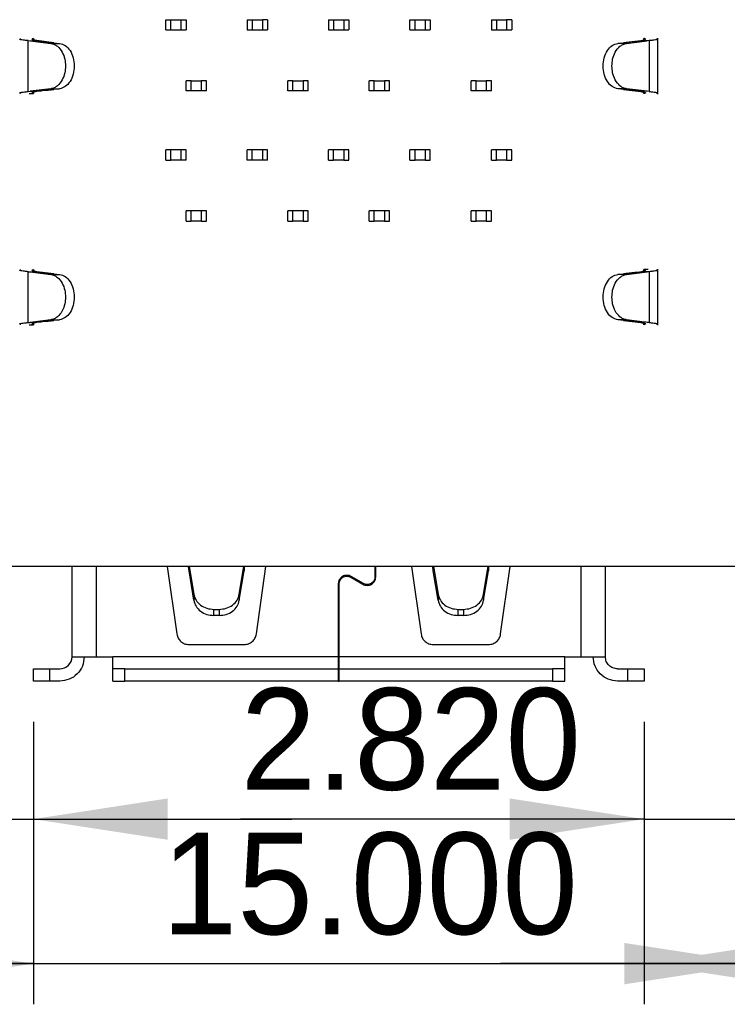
# Model space of a CAD drawing. Header units: millimetres. Extents: x 15 to 205, y 5 to 292.
# Tile 43 of 56: x 138 to 155, y 177 to 202. Entities that reach past the tile are written whole.
import ezdxf

# ---------------------------------------------------------------- set-up
doc = ezdxf.new("R2010")
doc.units = ezdxf.units.MM
doc.layers.add('几何体', color=7, linetype='Continuous')
doc.layers.add('尺寸', color=3, linetype='Continuous')
doc.styles.add('SLDTEXTSTYLE2', font='txt')
doc.dimstyles.new('SLDDIMSTYLE2', dxfattribs={"dimtxt": 2.5, "dimasz": 3.302, "dimexe": 0, "dimexo": 0.0625, "dimtad": 1, "dimdec": 3, "dimrnd": 1e-09, "dimzin": 4, "dimdsep": 46, "dimtxsty": 'SLDTEXTSTYLE2', "dimsah": 1, "dimcen": 0.09, "dimadec": 0, "dimazin": 1, "dimtfac": 1, "dimtdec": 3, "dimtmove": 0, "dimatfit": 0, "dimfxl": 1, "dimfrac": 2, "dimtolj": 1, "dimtzin": 12, "dimarcsym": 0})

# ---------------------------------------------------------------- blocks, each defined once
blk = doc.blocks.new('_D_15')
at = {"layer": '尺寸', "transparency": 16777216}
for p, q in [((155.917, 184.345), (155.917, 177.399)), ((170.917, 184.345), (170.917, 177.399)), ((155.917, 178.399), (149.567, 178.399)), ((170.917, 178.399), (155.917, 178.399)), ((170.917, 178.399), (177.267, 178.399))]:
    blk.add_line(p, q, dxfattribs=at)
for points in [[(155.917, 178.399), (152.615, 178.907), (152.615, 177.891)], [(170.917, 178.399), (174.219, 177.891), (174.219, 178.907)]]:
    blk.add_solid(points, dxfattribs=at)
at = {"layer": '尺寸', "transparency": 16777216, "insert": (159.937, 181.622), "char_height": 2.5, "attachment_point": 1, "style": 'SLDTEXTSTYLE2'}
blk.add_mtext('15.000', dxfattribs=at)
blk = doc.blocks.new('_D_16')
at = {"layer": '尺寸', "transparency": 16777216}
for p, q in [((138.097, 184.345), (138.097, 177.399)), ((153.097, 184.345), (153.097, 177.399)), ((138.097, 178.399), (131.747, 178.399)), ((138.097, 178.399), (153.097, 178.399)), ((153.097, 178.399), (159.447, 178.399))]:
    blk.add_line(p, q, dxfattribs=at)
for points in [[(138.097, 178.399), (134.795, 178.907), (134.795, 177.891)], [(153.097, 178.399), (156.399, 177.891), (156.399, 178.907)]]:
    blk.add_solid(points, dxfattribs=at)
at = {"layer": '尺寸', "transparency": 16777216, "insert": (141.247, 181.622), "char_height": 2.5, "attachment_point": 1, "style": 'SLDTEXTSTYLE2'}
blk.add_mtext('15.000', dxfattribs=at)
blk = doc.blocks.new('_D_17')
at = {"layer": '尺寸', "transparency": 16777216}
for p, q in [((118.256, 184.14), (118.256, 177.399)), ((134.136, 184.14), (134.136, 177.399)), ((118.256, 178.399), (111.906, 178.399)), ((118.256, 178.399), (134.136, 178.399)), ((134.136, 178.399), (140.486, 178.399))]:
    blk.add_line(p, q, dxfattribs=at)
for points in [[(118.256, 178.399), (114.954, 178.907), (114.954, 177.891)], [(134.136, 178.399), (137.438, 177.891), (137.438, 178.907)]]:
    blk.add_solid(points, dxfattribs=at)
at = {"layer": '尺寸', "transparency": 16777216, "insert": (121.432, 181.622), "char_height": 2.5, "attachment_point": 1, "style": 'SLDTEXTSTYLE2'}
blk.add_mtext('15.880', dxfattribs=at)
blk = doc.blocks.new('_D_20')
at = {"layer": '尺寸', "transparency": 16777216}
for p, q in [((153.097, 184.345), (153.097, 180.952)), ((155.917, 184.345), (155.917, 180.952)), ((153.097, 181.952), (143.186, 181.952)), ((153.097, 181.952), (155.917, 181.952)), ((155.917, 181.952), (162.267, 181.952))]:
    blk.add_line(p, q, dxfattribs=at)
for points in [[(153.097, 181.952), (149.795, 182.46), (149.795, 181.444)], [(155.917, 181.952), (159.219, 181.444), (159.219, 182.46)]]:
    blk.add_solid(points, dxfattribs=at)
at = {"layer": '尺寸', "transparency": 16777216, "insert": (143.186, 185.174), "char_height": 2.5, "attachment_point": 1, "style": 'SLDTEXTSTYLE2'}
blk.add_mtext('2.820', dxfattribs=at)
blk = doc.blocks.new('_D_21')
at = {"layer": '尺寸', "transparency": 16777216}
for p, q in [((138.097, 184.345), (138.097, 180.952)), ((134.136, 184.14), (134.136, 180.952)), ((134.136, 181.952), (125.494, 181.952)), ((134.136, 181.952), (138.097, 181.952)), ((138.097, 181.952), (144.447, 181.952))]:
    blk.add_line(p, q, dxfattribs=at)
for points in [[(134.136, 181.952), (130.834, 182.46), (130.834, 181.444)], [(138.097, 181.952), (141.399, 181.444), (141.399, 182.46)]]:
    blk.add_solid(points, dxfattribs=at)
at = {"layer": '尺寸', "transparency": 16777216, "insert": (125.494, 185.174), "char_height": 2.5, "attachment_point": 1, "style": 'SLDTEXTSTYLE2'}
blk.add_mtext('3.960', dxfattribs=at)

msp = doc.modelspace()

# ---------------------------------------------------------------- linework, layer by layer
at = {"layer": '几何体'}
for p, q in [((141.3469, 201.3549), (141.3469, 201.6049)), ((141.3469, 201.6049), (141.4719, 201.6049)), ((141.4719, 201.3549), (141.4719, 201.6049)), ((141.4719, 201.6049), (141.7219, 201.6049)), ((141.7219, 201.6049), (141.7219, 201.3549)), ((141.7219, 201.6049), (141.8469, 201.6049)), ((141.8469, 201.6049), (141.8469, 201.3549)), ((143.3469, 201.6049), (143.4719, 201.6049)), ((143.3469, 201.6049), (143.3469, 201.3549)), ((143.4719, 201.6049), (143.4719, 201.3549)), ((143.4719, 201.6049), (143.7219, 201.6049)), ((143.7219, 201.6049), (143.7219, 201.3549)), ((143.8469, 201.6049), (143.7219, 201.6049)), ((143.8469, 201.6049), (143.8469, 201.3549)), ((145.3469, 201.6049), (145.3469, 201.3549)), ((145.3469, 201.6049), (145.4719, 201.6049)), ((145.4719, 201.6049), (145.7219, 201.6049)), ((145.4719, 201.6049), (145.4719, 201.3549)), ((145.7219, 201.6049), (145.7219, 201.3549)), ((145.7219, 201.6049), (145.8469, 201.6049)), ((145.8469, 201.6049), (145.8469, 201.3549)), ((147.3469, 201.3549), (147.3469, 201.6049)), ((147.3469, 201.6049), (147.4719, 201.6049)), ((147.4719, 201.6049), (147.7219, 201.6049)), ((147.4719, 201.3549), (147.4719, 201.6049)), ((147.7219, 201.6049), (147.7219, 201.3549)), ((147.7219, 201.6049), (147.8469, 201.6049)), ((147.8469, 201.6049), (147.8469, 201.3549)), ((149.3469, 201.6049), (149.3469, 201.3549)), ((149.3469, 201.6049), (149.4719, 201.6049)), ((149.4719, 201.6049), (149.4719, 201.3549)), ((149.4719, 201.6049), (149.7219, 201.6049)), ((149.7219, 201.6049), (149.7219, 201.3549)), ((149.8469, 201.6049), (149.7219, 201.6049)), ((149.8469, 201.6049), (149.8469, 201.3549)), ((141.3469, 201.3549), (141.4719, 201.3549)), ((141.4719, 201.3549), (141.7219, 201.3549)), ((141.7219, 201.3549), (141.8469, 201.3549)), ((143.3469, 201.3549), (143.4719, 201.3549)), ((143.4719, 201.3549), (143.7219, 201.3549)), ((143.7219, 201.3549), (143.8469, 201.3549)), ((145.3469, 201.3549), (145.4719, 201.3549)), ((145.4719, 201.3549), (145.7219, 201.3549)), ((145.7219, 201.3549), (145.8469, 201.3549)), ((147.3469, 201.3549), (147.4719, 201.3549)), ((147.4719, 201.3549), (147.7219, 201.3549)), ((147.7219, 201.3549), (147.8469, 201.3549)), ((149.3469, 201.3549), (149.4719, 201.3549)), ((149.4719, 201.3549), (149.7219, 201.3549)), ((149.7219, 201.3549), (149.8469, 201.3549)), ((153.4319, 199.776), (153.4319, 201.1539)), ((137.9679, 199.8398), (137.9679, 201.0901)), ((137.9679, 201.0901), (138.0168, 201.0859)), ((138.0168, 201.0859), (138.5245, 201.0232)), ((138.1024, 201.1426), (138.1024, 201.1049)), ((138.6034, 201.0401), (138.1796, 201.0901)), ((138.5245, 201.0232), (138.7403, 201.0232)), ((138.6034, 201.0401), (138.7403, 201.0232)), ((152.6694, 201.0232), (152.4535, 201.0232)), ((152.4536, 201.0232), (152.5905, 201.0401)), ((152.5905, 201.0401), (153.0142, 201.0901)), ((152.6694, 201.0232), (153.177, 201.0859)), ((152.7319, 201.0536), (152.7319, 201.0536)), ((153.0914, 201.1049), (153.0914, 201.1426)), ((153.226, 201.0901), (153.177, 201.0859)), ((153.226, 201.0901), (153.226, 199.8398)), ((141.8469, 199.8549), (141.8469, 200.1049)), ((141.9719, 200.1049), (141.8469, 200.1049)), ((141.9719, 199.8549), (141.9719, 200.1049)), ((141.9719, 200.1049), (142.2219, 200.1049)), ((142.2219, 200.1049), (142.2219, 199.8549)), ((142.3469, 200.1049), (142.2219, 200.1049)), ((142.3469, 199.8549), (142.3469, 200.1049)), ((144.3469, 199.8549), (144.3469, 200.1049)), ((144.4719, 200.1049), (144.3469, 200.1049)), ((144.4719, 199.8549), (144.4719, 200.1049)), ((144.4719, 200.1049), (144.7219, 200.1049)), ((144.7219, 200.1049), (144.7219, 199.8549)), ((144.8469, 200.1049), (144.7219, 200.1049)), ((144.8469, 199.8549), (144.8469, 200.1049)), ((146.3469, 199.8549), (146.3469, 200.1049)), ((146.4719, 200.1049), (146.3469, 200.1049)), ((146.4719, 199.8549), (146.4719, 200.1049)), ((146.4719, 200.1049), (146.7219, 200.1049)), ((146.7219, 200.1049), (146.7219, 199.8549)), ((146.8469, 200.1049), (146.7219, 200.1049)), ((146.8469, 199.8549), (146.8469, 200.1049)), ((148.8469, 199.8549), (148.8469, 200.1049)), ((148.9719, 200.1049), (148.8469, 200.1049)), ((148.9719, 199.8549), (148.9719, 200.1049)), ((148.9719, 200.1049), (149.2219, 200.1049)), ((149.2219, 200.1049), (149.2219, 199.8549)), ((149.3469, 200.1049), (149.2219, 200.1049)), ((149.3469, 199.8549), (149.3469, 200.1049)), ((137.9679, 199.8398), (138.0168, 199.844)), ((137.9947, 199.7873), (138.1024, 199.7873)), ((138.5245, 199.9067), (138.0168, 199.844)), ((138.1024, 199.825), (138.1024, 199.7873)), ((138.6034, 199.8898), (138.1796, 199.8398)), ((138.4619, 199.8762), (138.4619, 199.8762)), ((138.5245, 199.9067), (138.7403, 199.9067)), ((138.7403, 199.9067), (138.6034, 199.8898)), ((141.9719, 199.8549), (141.8469, 199.8549)), ((142.2219, 199.8549), (141.9719, 199.8549)), ((142.3469, 199.8549), (142.2219, 199.8549)), ((144.4719, 199.8549), (144.3469, 199.8549)), ((144.7219, 199.8549), (144.4719, 199.8549)), ((144.8469, 199.8549), (144.7219, 199.8549)), ((146.4719, 199.8549), (146.3469, 199.8549)), ((146.7219, 199.8549), (146.4719, 199.8549)), ((146.8469, 199.8549), (146.7219, 199.8549)), ((148.9719, 199.8549), (148.8469, 199.8549)), ((149.2219, 199.8549), (148.9719, 199.8549)), ((149.3469, 199.8549), (149.2219, 199.8549)), ((152.6694, 199.9067), (152.4535, 199.9067)), ((152.5905, 199.8898), (152.4536, 199.9067)), ((152.5905, 199.8898), (153.0142, 199.8398)), ((153.177, 199.844), (152.6694, 199.9067)), ((153.0914, 199.7873), (153.0914, 199.825)), ((153.226, 199.8398), (153.177, 199.844)), ((141.3469, 198.1549), (141.3469, 198.4049)), ((141.4719, 198.4049), (141.3469, 198.4049)), ((141.4719, 198.1549), (141.4719, 198.4049)), ((141.7219, 198.4049), (141.4719, 198.4049)), ((141.7219, 198.4049), (141.7219, 198.1549)), ((141.8469, 198.4049), (141.7219, 198.4049)), ((141.8469, 198.1549), (141.8469, 198.4049)), ((143.3469, 198.1549), (143.3469, 198.4049)), ((143.4719, 198.4049), (143.3469, 198.4049)), ((143.4719, 198.1549), (143.4719, 198.4049)), ((143.7219, 198.4049), (143.4719, 198.4049)), ((143.7219, 198.4049), (143.7219, 198.1549)), ((143.8469, 198.4049), (143.7219, 198.4049)), ((143.8469, 198.1549), (143.8469, 198.4049)), ((145.3469, 198.1549), (145.3469, 198.4049)), ((145.4719, 198.4049), (145.3469, 198.4049)), ((145.4719, 198.1549), (145.4719, 198.4049)), ((145.7219, 198.4049), (145.4719, 198.4049)), ((145.7219, 198.4049), (145.7219, 198.1549)), ((145.8469, 198.4049), (145.7219, 198.4049)), ((145.8469, 198.1549), (145.8469, 198.4049)), ((147.3469, 198.1549), (147.3469, 198.4049)), ((147.4719, 198.4049), (147.3469, 198.4049)), ((147.4719, 198.1549), (147.4719, 198.4049)), ((147.7219, 198.4049), (147.4719, 198.4049)), ((147.7219, 198.4049), (147.7219, 198.1549)), ((147.8469, 198.4049), (147.7219, 198.4049)), ((147.8469, 198.1549), (147.8469, 198.4049)), ((149.3469, 198.1549), (149.3469, 198.4049)), ((149.4719, 198.4049), (149.3469, 198.4049)), ((149.4719, 198.1549), (149.4719, 198.4049)), ((149.7219, 198.4049), (149.4719, 198.4049)), ((149.7219, 198.4049), (149.7219, 198.1549)), ((149.8469, 198.4049), (149.7219, 198.4049)), ((149.8469, 198.1549), (149.8469, 198.4049)), ((141.3469, 198.1549), (141.4719, 198.1549)), ((141.7219, 198.1549), (141.4719, 198.1549)), ((141.8469, 198.1549), (141.7219, 198.1549)), ((143.4719, 198.1549), (143.3469, 198.1549)), ((143.7219, 198.1549), (143.4719, 198.1549)), ((143.8469, 198.1549), (143.7219, 198.1549)), ((145.3469, 198.1549), (145.4719, 198.1549)), ((145.7219, 198.1549), (145.4719, 198.1549)), ((145.7219, 198.1549), (145.8469, 198.1549)), ((147.3469, 198.1549), (147.4719, 198.1549)), ((147.7219, 198.1549), (147.4719, 198.1549)), ((147.7219, 198.1549), (147.8469, 198.1549)), ((149.3469, 198.1549), (149.4719, 198.1549)), ((149.7219, 198.1549), (149.4719, 198.1549)), ((149.7219, 198.1549), (149.8469, 198.1549)), ((141.8469, 196.6549), (141.8469, 196.9049)), ((141.9719, 196.9049), (141.8469, 196.9049)), ((141.9719, 196.6549), (141.9719, 196.9049)), ((142.2219, 196.9049), (141.9719, 196.9049)), ((142.2219, 196.9049), (142.2219, 196.6549)), ((142.3469, 196.9049), (142.2219, 196.9049)), ((142.3469, 196.6549), (142.3469, 196.9049)), ((144.3469, 196.6549), (144.3469, 196.9049)), ((144.4719, 196.9049), (144.3469, 196.9049)), ((144.4719, 196.6549), (144.4719, 196.9049)), ((144.7219, 196.9049), (144.4719, 196.9049)), ((144.7219, 196.9049), (144.7219, 196.6549)), ((144.8469, 196.9049), (144.7219, 196.9049)), ((144.8469, 196.6549), (144.8469, 196.9049)), ((146.3469, 196.6549), (146.3469, 196.9049)), ((146.4719, 196.9049), (146.3469, 196.9049)), ((146.4719, 196.6549), (146.4719, 196.9049)), ((146.7219, 196.9049), (146.4719, 196.9049)), ((146.7219, 196.9049), (146.7219, 196.6549)), ((146.8469, 196.9049), (146.7219, 196.9049)), ((146.8469, 196.6549), (146.8469, 196.9049)), ((148.8469, 196.6549), (148.8469, 196.9049)), ((148.9719, 196.9049), (148.8469, 196.9049)), ((148.9719, 196.6549), (148.9719, 196.9049)), ((149.2219, 196.9049), (148.9719, 196.9049)), ((149.2219, 196.9049), (149.2219, 196.6549)), ((149.3469, 196.9049), (149.2219, 196.9049)), ((149.3469, 196.6549), (149.3469, 196.9049)), ((141.8469, 196.6549), (141.9719, 196.6549)), ((142.2219, 196.6549), (141.9719, 196.6549)), ((142.2219, 196.6549), (142.3469, 196.6549)), ((144.3469, 196.6549), (144.4719, 196.6549)), ((144.7219, 196.6549), (144.4719, 196.6549)), ((144.7219, 196.6549), (144.8469, 196.6549)), ((146.3469, 196.6549), (146.4719, 196.6549)), ((146.7219, 196.6549), (146.4719, 196.6549)), ((146.7219, 196.6549), (146.8469, 196.6549)), ((148.8469, 196.6549), (148.9719, 196.6549)), ((149.2219, 196.6549), (148.9719, 196.6549)), ((149.2219, 196.6549), (149.3469, 196.6549)), ((137.9679, 194.1598), (137.9679, 195.4101)), ((137.9679, 195.4101), (138.0168, 195.4059)), ((138.0168, 195.4059), (138.5245, 195.3432)), ((138.1024, 195.4626), (138.1024, 195.4249)), ((138.6034, 195.3601), (138.1796, 195.4101)), ((138.5245, 195.3432), (138.7403, 195.3432)), ((138.6034, 195.3601), (138.7403, 195.3432)), ((152.6694, 195.3432), (152.4535, 195.3432)), ((152.4536, 195.3432), (152.5905, 195.3601)), ((152.5905, 195.3601), (153.0142, 195.4101)), ((152.6694, 195.3432), (153.177, 195.4059)), ((152.7319, 195.3736), (152.7319, 195.3736)), ((153.1991, 195.4626), (153.0914, 195.4626)), ((153.0914, 195.4249), (153.0914, 195.4626)), ((153.226, 195.4101), (153.177, 195.4059)), ((153.226, 195.4101), (153.226, 194.1598)), ((153.4319, 194.096), (153.4319, 195.4739)), ((137.9679, 194.1598), (138.0168, 194.164)), ((138.5245, 194.2267), (138.0168, 194.164)), ((138.1024, 194.145), (138.1024, 194.1073)), ((138.6034, 194.2098), (138.1796, 194.1598)), ((138.4619, 194.1962), (138.4619, 194.1962)), ((138.5245, 194.2267), (138.7403, 194.2267)), ((138.7403, 194.2267), (138.6034, 194.2098)), ((152.6694, 194.2267), (152.4535, 194.2267)), ((152.5905, 194.2098), (152.4536, 194.2267)), ((152.5905, 194.2098), (153.0142, 194.1598)), ((153.177, 194.164), (152.6694, 194.2267)), ((153.0914, 194.1073), (153.0914, 194.145)), ((153.226, 194.1598), (153.177, 194.164)), ((137.9947, 194.1073), (138.1024, 194.1073)), ((170.8967, 188.16), (117.8968, 188.16)), ((139.0469, 185.9449), (139.0469, 188.16)), ((139.6469, 185.9449), (139.6469, 188.16)), ((141.387, 188.16), (141.6198, 186.5032)), ((141.9203, 188.0549), (141.911, 188.16)), ((141.9203, 188.16), (141.9203, 188.0549)), ((141.9276, 188.16), (142.0377, 187.4813)), ((143.1561, 187.4813), (143.2662, 188.16)), ((143.2735, 188.16), (143.2735, 188.0549)), ((143.2735, 188.0549), (143.2829, 188.16)), ((143.574, 186.5032), (143.8068, 188.16)), ((146.4869, 188.16), (146.4869, 187.9081)), ((146.5069, 187.9081), (146.5069, 188.16)), ((147.387, 188.16), (147.6198, 186.5032)), ((147.9203, 188.0549), (147.911, 188.16)), ((147.9203, 188.16), (147.9203, 188.0549)), ((147.9276, 188.16), (148.0377, 187.4813)), ((149.1561, 187.4813), (149.2662, 188.16)), ((149.2735, 188.16), (149.2735, 188.0549)), ((149.2735, 188.0549), (149.2829, 188.16)), ((149.574, 186.5032), (149.8068, 188.16)), ((151.5469, 188.16), (151.5469, 185.9449)), ((152.1469, 185.9449), (152.1469, 188.16)), ((142.0377, 187.3313), (141.9203, 188.0549)), ((143.1561, 187.3313), (143.2735, 188.0549)), ((145.8919, 187.8995), (146.1919, 187.7263)), ((146.2019, 187.7436), (145.9019, 187.9168)), ((148.0377, 187.3313), (147.9203, 188.0549)), ((149.1561, 187.3313), (149.2735, 188.0549)), ((145.5869, 187.7349), (145.5869, 185.9449)), ((145.6069, 185.9449), (145.6069, 187.7349)), ((142.0377, 187.4813), (142.0377, 187.3313)), ((143.1561, 187.4813), (143.1561, 187.3313)), ((148.0377, 187.4813), (148.0377, 187.3313)), ((149.1561, 187.4813), (149.1561, 187.3313)), ((142.5329, 187.1085), (142.661, 187.1085)), ((142.5329, 186.9585), (142.5329, 187.1085)), ((142.661, 186.9585), (142.5329, 186.9585)), ((142.661, 187.1085), (142.661, 186.9585)), ((148.5329, 187.1085), (148.661, 187.1085)), ((148.5329, 186.9585), (148.5329, 187.1085)), ((148.661, 186.9585), (148.5329, 186.9585)), ((148.661, 187.1085), (148.661, 186.9585)), ((141.9169, 186.2449), (143.2769, 186.2449)), ((145.5869, 186.2331), (145.6069, 186.2331)), ((147.9169, 186.2449), (149.2769, 186.2449)), ((139.0469, 185.9449), (139.6469, 185.9449)), ((139.6469, 185.9449), (140.0469, 185.9449)), ((145.5869, 185.9449), (140.0469, 185.9449)), ((151.1469, 185.9449), (145.6069, 185.9449)), ((151.1469, 185.9449), (151.5469, 185.9449)), ((138.0969, 185.3449), (138.0969, 185.6449)), ((138.0969, 185.6449), (138.4969, 185.6449)), ((138.4969, 185.6449), (138.4969, 185.3449)), ((138.4969, 185.6449), (138.7469, 185.6449)), ((140.0469, 185.3449), (140.0469, 185.6449)), ((140.3469, 185.6449), (145.5869, 185.6449)), ((140.3469, 185.3449), (140.3469, 185.6449)), ((145.5869, 185.6449), (145.5869, 185.3449)), ((145.6069, 185.5731), (145.5869, 185.5731)), ((145.6069, 185.3449), (145.6069, 185.6449)), ((145.6069, 185.6449), (150.8469, 185.6449)), ((150.8469, 185.6449), (150.8469, 185.3449)), ((151.1469, 185.3449), (151.1469, 185.6449)), ((152.4469, 185.6449), (152.6969, 185.6449)), ((152.6969, 185.3449), (152.6969, 185.6449)), ((152.6969, 185.6449), (153.0969, 185.6449)), ((153.0969, 185.6449), (153.0969, 185.3449)), ((138.4969, 185.3449), (138.0969, 185.3449)), ((138.7469, 185.3449), (138.4969, 185.3449)), ((145.5869, 185.3449), (140.3469, 185.3449)), ((145.5869, 185.3449), (145.6069, 185.3449)), ((150.8469, 185.3449), (145.6069, 185.3449)), ((152.6969, 185.3449), (152.4469, 185.3449)), ((153.0969, 185.3449), (152.6969, 185.3449))]:
    msp.add_line(p, q, dxfattribs=at)
msp.add_arc((138.7469, 185.9449), 0.3, 270, 0, dxfattribs=at)
for points, knots in [([(137.7619, 201.1243), (137.763, 201.1274), (137.7642, 201.1312), (137.7862, 201.1349), (137.7897, 201.1355)], [0, 0, 0, 0, 0.8432454, 1, 1, 1, 1]), ([(138.0168, 201.0859), (138.0418, 201.0851), (138.0901, 201.0836), (138.1988, 201.0773), (138.3736, 201.0623), (138.5114, 201.049), (138.6034, 201.0401)], [0, 0, 0, 0, 0.1291999, 0.2496208, 0.4992131, 1, 1, 1, 1]), ([(138.5245, 201.0232), (138.5537, 201.0168), (138.6108, 201.0045), (138.7112, 200.9401), (138.8077, 200.8208), (138.8754, 200.6444), (138.8832, 200.5221), (138.8869, 200.4649)], [0, 0, 0, 0, 0.1508093, 0.2943504, 0.5583392, 0.7935901, 1, 1, 1, 1]), ([(138.7403, 201.0232), (138.7887, 201.0097), (138.8857, 200.9826), (139.0045, 200.8514), (139.0868, 200.6729), (139.0974, 200.5343), (139.1027, 200.4649)], [0, 0, 0, 0, 0.2498594, 0.5000009, 0.7501417, 1, 1, 1, 1]), ([(152.0911, 200.4649), (152.0964, 200.5343), (152.1071, 200.6729), (152.1893, 200.8514), (152.3082, 200.9826), (152.4051, 201.0097), (152.4536, 201.0232)], [0, 0, 0, 0, 0.24986012, 0.4999998, 0.75013952, 1, 1, 1, 1]), ([(152.3069, 200.4649), (152.3106, 200.5221), (152.3184, 200.6444), (152.3861, 200.8208), (152.4826, 200.9401), (152.583, 201.0045), (152.6401, 201.0168), (152.6694, 201.0232)], [0, 0, 0, 0, 0.2063702, 0.441608, 0.7056097, 0.8491675, 1, 1, 1, 1]), ([(153.177, 201.0859), (153.152, 201.0851), (153.1037, 201.0836), (152.995, 201.0773), (152.8202, 201.0623), (152.6824, 201.049), (152.5905, 201.0401)], [0, 0, 0, 0, 0.1292291, 0.2496134, 0.4992099, 1, 1, 1, 1]), ([(153.4041, 201.1355), (153.4076, 201.1349), (153.4296, 201.1312), (153.4308, 201.1274), (153.4319, 201.1243)], [0, 0, 0, 0, 0.1567167, 1, 1, 1, 1]), ([(138.8869, 200.4649), (138.8832, 200.4078), (138.8754, 200.2855), (138.8077, 200.1091), (138.7112, 199.9898), (138.6108, 199.9254), (138.5537, 199.913), (138.5245, 199.9067)], [0, 0, 0, 0, 0.20641, 0.441661, 0.7056497, 0.8491908, 1, 1, 1, 1]), ([(139.1027, 200.4649), (139.0974, 200.3956), (139.0868, 200.2569), (139.0045, 200.0785), (138.8857, 199.9472), (138.7887, 199.9202), (138.7403, 199.9067)], [0, 0, 0, 0, 0.2498583, 0.4999991, 0.7501406, 1, 1, 1, 1]), ([(152.4536, 199.9067), (152.4051, 199.9202), (152.3082, 199.9472), (152.1893, 200.0785), (152.1071, 200.2569), (152.0964, 200.3956), (152.0911, 200.4649)], [0, 0, 0, 0, 0.2498604, 0.5000001, 0.7501398, 1, 1, 1, 1]), ([(152.6694, 199.9067), (152.6401, 199.913), (152.583, 199.9254), (152.4826, 199.9898), (152.3861, 200.1091), (152.3184, 200.2855), (152.3106, 200.4078), (152.3069, 200.4649)], [0, 0, 0, 0, 0.15083248, 0.29439026, 0.55839203, 0.79362978, 1, 1, 1, 1]), ([(137.7897, 199.7944), (137.7862, 199.7949), (137.7642, 199.7987), (137.763, 199.8025), (137.7619, 199.8056)], [0, 0, 0, 0, 0.1567542, 1, 1, 1, 1]), ([(138.0168, 199.844), (138.0418, 199.8448), (138.0901, 199.8463), (138.1988, 199.8526), (138.3736, 199.8676), (138.5114, 199.8809), (138.6034, 199.8898)], [0, 0, 0, 0, 0.1292291, 0.2496134, 0.4992099, 1, 1, 1, 1]), ([(153.177, 199.844), (153.152, 199.8448), (153.1037, 199.8463), (152.995, 199.8526), (152.8202, 199.8676), (152.6824, 199.8809), (152.5905, 199.8898)], [0, 0, 0, 0, 0.1291999, 0.2496208, 0.4992131, 1, 1, 1, 1]), ([(153.4319, 199.8056), (153.4308, 199.8025), (153.4296, 199.7987), (153.4076, 199.7949), (153.4041, 199.7944)], [0, 0, 0, 0, 0.8432833, 1, 1, 1, 1]), ([(137.7619, 195.4443), (137.763, 195.4474), (137.7642, 195.4512), (137.7862, 195.4549), (137.7897, 195.4555)], [0, 0, 0, 0, 0.84324544, 1, 1, 1, 1]), ([(138.0168, 195.4059), (138.0418, 195.4051), (138.0901, 195.4036), (138.1988, 195.3973), (138.3736, 195.3823), (138.5114, 195.369), (138.6034, 195.3601)], [0, 0, 0, 0, 0.1291999, 0.2496208, 0.4992131, 1, 1, 1, 1]), ([(138.5245, 195.3432), (138.5537, 195.3368), (138.6108, 195.3245), (138.7112, 195.2601), (138.8077, 195.1408), (138.8754, 194.9644), (138.8832, 194.8421), (138.8869, 194.7849)], [0, 0, 0, 0, 0.15080926, 0.29435044, 0.55833915, 0.7935901, 1, 1, 1, 1]), ([(138.7403, 195.3432), (138.7887, 195.3297), (138.8857, 195.3026), (139.0045, 195.1714), (139.0868, 194.9929), (139.0974, 194.8543), (139.1027, 194.7849)], [0, 0, 0, 0, 0.2498594, 0.5000009, 0.7501417, 1, 1, 1, 1]), ([(152.0911, 194.7849), (152.0964, 194.8543), (152.1071, 194.9929), (152.1893, 195.1714), (152.3082, 195.3026), (152.4051, 195.3297), (152.4536, 195.3432)], [0, 0, 0, 0, 0.2498601, 0.4999998, 0.7501395, 1, 1, 1, 1]), ([(152.3069, 194.7849), (152.3106, 194.8421), (152.3184, 194.9644), (152.3861, 195.1408), (152.4826, 195.2601), (152.583, 195.3245), (152.6401, 195.3368), (152.6694, 195.3432)], [0, 0, 0, 0, 0.2063702, 0.441608, 0.7056097, 0.8491675, 1, 1, 1, 1]), ([(153.177, 195.4059), (153.152, 195.4051), (153.1037, 195.4036), (152.995, 195.3973), (152.8202, 195.3823), (152.6824, 195.369), (152.5905, 195.3601)], [0, 0, 0, 0, 0.1292291, 0.2496135, 0.4992099, 1, 1, 1, 1]), ([(153.4041, 195.4555), (153.4076, 195.4549), (153.4296, 195.4512), (153.4308, 195.4474), (153.4319, 195.4443)], [0, 0, 0, 0, 0.1567557, 1, 1, 1, 1]), ([(138.8869, 194.7849), (138.8832, 194.7278), (138.8754, 194.6055), (138.8077, 194.4291), (138.7112, 194.3098), (138.6108, 194.2454), (138.5537, 194.233), (138.5245, 194.2267)], [0, 0, 0, 0, 0.20641, 0.441661, 0.7056497, 0.8491908, 1, 1, 1, 1]), ([(139.1027, 194.7849), (139.0974, 194.7156), (139.0868, 194.5769), (139.0045, 194.3985), (138.8857, 194.2672), (138.7887, 194.2402), (138.7403, 194.2267)], [0, 0, 0, 0, 0.2498583, 0.4999991, 0.7501406, 1, 1, 1, 1]), ([(152.4536, 194.2267), (152.4051, 194.2402), (152.3082, 194.2672), (152.1893, 194.3985), (152.1071, 194.5769), (152.0964, 194.7156), (152.0911, 194.7849)], [0, 0, 0, 0, 0.24986044, 0.50000009, 0.75013984, 1, 1, 1, 1]), ([(152.6694, 194.2267), (152.6401, 194.233), (152.583, 194.2454), (152.4826, 194.3098), (152.3861, 194.4291), (152.3184, 194.6055), (152.3106, 194.7278), (152.3069, 194.7849)], [0, 0, 0, 0, 0.1508325, 0.2943903, 0.558392, 0.7936298, 1, 1, 1, 1]), ([(138.0168, 194.164), (138.0418, 194.1648), (138.0901, 194.1663), (138.1988, 194.1726), (138.3736, 194.1876), (138.5114, 194.2009), (138.6034, 194.2098)], [0, 0, 0, 0, 0.1292291, 0.2496134, 0.4992099, 1, 1, 1, 1]), ([(153.177, 194.164), (153.152, 194.1648), (153.1037, 194.1663), (152.995, 194.1726), (152.8202, 194.1876), (152.6824, 194.2009), (152.5905, 194.2098)], [0, 0, 0, 0, 0.1291999, 0.2496208, 0.4992131, 1, 1, 1, 1]), ([(137.7897, 194.1144), (137.7862, 194.1149), (137.7642, 194.1187), (137.763, 194.1225), (137.7619, 194.1256)], [0, 0, 0, 0, 0.1567541, 1, 1, 1, 1]), ([(153.4319, 194.1256), (153.4308, 194.1225), (153.4296, 194.1187), (153.4076, 194.1149), (153.4041, 194.1144)], [0, 0, 0, 0, 0.8432454, 1, 1, 1, 1])]:
    msp.add_open_spline(points, degree=3, knots=knots, dxfattribs=at)
for points in [[(137.9679, 201.0901), (137.9371, 201.093), (137.8757, 201.0987), (137.8118, 201.1072), (137.7697, 201.1157), (137.7645, 201.1214), (137.7619, 201.1243)], [(138.0619, 201.1243), (138.0637, 201.1274), (138.0672, 201.1338), (138.0907, 201.1401), (138.1024, 201.1433)], [(138.1796, 201.0901), (138.162, 201.093), (138.1269, 201.0987), (138.0904, 201.1072), (138.0664, 201.1157), (138.0634, 201.1214), (138.0619, 201.1243)], [(153.0142, 201.0901), (153.0318, 201.093), (153.0669, 201.0987), (153.1034, 201.1072), (153.1275, 201.1157), (153.1304, 201.1214), (153.1319, 201.1243)], [(153.1319, 201.1243), (153.1302, 201.1274), (153.1267, 201.1338), (153.1032, 201.1401), (153.0914, 201.1433)], [(153.4319, 201.1243), (153.4293, 201.1214), (153.4241, 201.1157), (153.382, 201.1072), (153.3181, 201.0987), (153.2567, 201.093), (153.226, 201.0901)], [(137.7619, 199.8056), (137.7645, 199.8085), (137.7697, 199.8142), (137.8118, 199.8227), (137.8757, 199.8312), (137.9371, 199.8369), (137.9679, 199.8398)], [(138.1796, 199.8398), (138.162, 199.8369), (138.1269, 199.8312), (138.0904, 199.8227), (138.0664, 199.8142), (138.0634, 199.8085), (138.0619, 199.8056)], [(138.0619, 199.8056), (138.0637, 199.8025), (138.0672, 199.7961), (138.0907, 199.7898), (138.1024, 199.7866)], [(153.0142, 199.8398), (153.0318, 199.8369), (153.0669, 199.8312), (153.1034, 199.8227), (153.1275, 199.8142), (153.1304, 199.8085), (153.1319, 199.8056)], [(153.1319, 199.8056), (153.1302, 199.8025), (153.1267, 199.7961), (153.1032, 199.7898), (153.0914, 199.7866)], [(153.226, 199.8398), (153.2567, 199.8369), (153.3181, 199.8312), (153.382, 199.8227), (153.4241, 199.8142), (153.4293, 199.8085), (153.4319, 199.8056)], [(137.9679, 195.4101), (137.9371, 195.413), (137.8757, 195.4187), (137.8118, 195.4272), (137.7697, 195.4357), (137.7645, 195.4414), (137.7619, 195.4443)], [(138.0619, 195.4443), (138.0637, 195.4474), (138.0672, 195.4538), (138.0907, 195.4601), (138.1024, 195.4633)], [(138.1796, 195.4101), (138.162, 195.413), (138.1269, 195.4187), (138.0904, 195.4272), (138.0664, 195.4357), (138.0634, 195.4414), (138.0619, 195.4443)], [(153.0142, 195.4101), (153.0318, 195.413), (153.0669, 195.4187), (153.1034, 195.4272), (153.1275, 195.4357), (153.1304, 195.4414), (153.1319, 195.4443)], [(153.1319, 195.4443), (153.1302, 195.4474), (153.1267, 195.4538), (153.1032, 195.4601), (153.0914, 195.4633)], [(153.4319, 195.4443), (153.4293, 195.4414), (153.4241, 195.4357), (153.382, 195.4272), (153.3181, 195.4187), (153.2567, 195.413), (153.226, 195.4101)], [(137.7619, 194.1256), (137.7645, 194.1285), (137.7697, 194.1342), (137.8118, 194.1427), (137.8757, 194.1512), (137.9371, 194.1569), (137.9679, 194.1598)], [(138.1796, 194.1598), (138.162, 194.1569), (138.1269, 194.1512), (138.0904, 194.1427), (138.0664, 194.1342), (138.0634, 194.1285), (138.0619, 194.1256)], [(153.0142, 194.1598), (153.0318, 194.1569), (153.0669, 194.1512), (153.1034, 194.1427), (153.1275, 194.1342), (153.1304, 194.1285), (153.1319, 194.1256)], [(153.226, 194.1598), (153.2567, 194.1569), (153.3181, 194.1512), (153.382, 194.1427), (153.4241, 194.1342), (153.4293, 194.1285), (153.4319, 194.1256)], [(138.0619, 194.1256), (138.0637, 194.1225), (138.0672, 194.1161), (138.0907, 194.1098), (138.1024, 194.1066)], [(153.1319, 194.1256), (153.1302, 194.1225), (153.1267, 194.1161), (153.1032, 194.1098), (153.0914, 194.1066)], [(145.9019, 187.9168), (145.8853, 187.9248), (145.8522, 187.9407), (145.7968, 187.9472), (145.742, 187.9402), (145.6907, 187.9189), (145.6467, 187.8851), (145.6131, 187.8411), (145.5911, 187.7899), (145.5883, 187.7533), (145.5869, 187.7349)], [(145.6069, 187.7349), (145.6082, 187.7515), (145.6107, 187.7847), (145.6306, 187.831), (145.661, 187.8708), (145.7008, 187.9014), (145.7472, 187.9206), (145.7968, 187.927), (145.8469, 187.9211), (145.8769, 187.9067), (145.8919, 187.8995)], [(146.1919, 187.7263), (146.2085, 187.7183), (146.2416, 187.7024), (146.297, 187.6959), (146.3519, 187.7029), (146.4031, 187.7242), (146.4472, 187.7579), (146.4807, 187.8019), (146.5027, 187.8532), (146.5055, 187.8898), (146.5069, 187.9081)], [(146.4869, 187.9081), (146.4857, 187.8916), (146.4831, 187.8584), (146.4632, 187.8121), (146.4328, 187.7723), (146.393, 187.7417), (146.3466, 187.7225), (146.297, 187.7161), (146.2469, 187.722), (146.2169, 187.7364), (146.2019, 187.7436)], [(142.0377, 187.4813), (142.0522, 187.4308), (142.0811, 187.33), (142.1985, 187.2085), (142.3538, 187.1247), (142.4732, 187.1139), (142.5329, 187.1085)], [(142.661, 187.1085), (142.7206, 187.1139), (142.84, 187.1247), (142.9953, 187.2085), (143.1127, 187.33), (143.1416, 187.4308), (143.1561, 187.4813)], [(148.0377, 187.4813), (148.0522, 187.4308), (148.0811, 187.33), (148.1985, 187.2085), (148.3538, 187.1247), (148.4732, 187.1139), (148.5329, 187.1085)], [(148.661, 187.1085), (148.7206, 187.1139), (148.84, 187.1247), (148.9953, 187.2085), (149.1127, 187.33), (149.1416, 187.4308), (149.1561, 187.4813)], [(142.0377, 187.3313), (142.0522, 187.2808), (142.0811, 187.18), (142.1985, 187.0585), (142.3538, 186.9747), (142.4732, 186.9639), (142.5329, 186.9585)], [(142.661, 186.9585), (142.7206, 186.9639), (142.84, 186.9747), (142.9953, 187.0585), (143.1127, 187.18), (143.1416, 187.2808), (143.1561, 187.3313)], [(148.0377, 187.3313), (148.0522, 187.2808), (148.0811, 187.18), (148.1985, 187.0585), (148.3538, 186.9747), (148.4732, 186.9639), (148.5329, 186.9585)], [(148.661, 186.9585), (148.7206, 186.9639), (148.84, 186.9747), (148.9953, 187.0585), (149.1127, 187.18), (149.1416, 187.2808), (149.1561, 187.3313)], [(141.6198, 186.5032), (141.6285, 186.4682), (141.6459, 186.3984), (141.7163, 186.3142), (141.8095, 186.2561), (141.8811, 186.2487), (141.9169, 186.2449)], [(143.2769, 186.2449), (143.3127, 186.2487), (143.3844, 186.2561), (143.4775, 186.3142), (143.548, 186.3984), (143.5653, 186.4682), (143.574, 186.5032)], [(147.6198, 186.5032), (147.6285, 186.4682), (147.6459, 186.3984), (147.7163, 186.3142), (147.8095, 186.2561), (147.8811, 186.2487), (147.9169, 186.2449)], [(149.2769, 186.2449), (149.3127, 186.2487), (149.3844, 186.2561), (149.4775, 186.3142), (149.548, 186.3984), (149.5653, 186.4682), (149.574, 186.5032)], [(139.3469, 185.9449), (139.3379, 185.8663), (139.3199, 185.7091), (139.1811, 185.5107), (138.9828, 185.372), (138.8255, 185.354), (138.7469, 185.3449)], [(140.0469, 185.6449), (140.0469, 185.6495), (140.0469, 185.6585), (140.0469, 185.7278), (140.0469, 185.827), (140.0469, 185.9056), (140.0469, 185.9449)], [(145.5869, 185.9449), (145.5869, 185.9056), (145.5869, 185.827), (145.5869, 185.7278), (145.5869, 185.6585), (145.5869, 185.6495), (145.5869, 185.6449)], [(145.6069, 185.6449), (145.6069, 185.6495), (145.6069, 185.6585), (145.6069, 185.7278), (145.6069, 185.827), (145.6069, 185.9056), (145.6069, 185.9449)], [(151.1469, 185.6449), (151.1469, 185.6495), (151.1469, 185.6585), (151.1469, 185.7278), (151.1469, 185.827), (151.1469, 185.9056), (151.1469, 185.9449)], [(151.5469, 185.9449), (151.6255, 185.9449), (151.7828, 185.9449), (151.9811, 185.9449), (152.1199, 185.9449), (152.1379, 185.9449), (152.1469, 185.9449)], [(152.4469, 185.3449), (152.3683, 185.354), (152.211, 185.372), (152.0127, 185.5107), (151.874, 185.7091), (151.8559, 185.8663), (151.8469, 185.9449)], [(152.4469, 185.6449), (152.4076, 185.6495), (152.329, 185.6585), (152.2298, 185.7278), (152.1604, 185.827), (152.1514, 185.9056), (152.1469, 185.9449)], [(140.3469, 185.6449), (140.3076, 185.6449), (140.229, 185.6449), (140.1298, 185.6449), (140.0604, 185.6449), (140.0514, 185.6449), (140.0469, 185.6449)], [(151.1469, 185.6449), (151.1424, 185.6449), (151.1334, 185.6449), (151.064, 185.6449), (150.9648, 185.6449), (150.8862, 185.6449), (150.8469, 185.6449)], [(140.0469, 185.3449), (140.0514, 185.3449), (140.0604, 185.3449), (140.1298, 185.3449), (140.229, 185.3449), (140.3076, 185.3449), (140.3469, 185.3449)], [(150.8469, 185.3449), (150.8862, 185.3449), (150.9648, 185.3449), (151.064, 185.3449), (151.1334, 185.3449), (151.1424, 185.3449), (151.1469, 185.3449)]]:
    msp.add_open_spline(points, degree=3, dxfattribs=at)

# ---------------------------------------------------------------- dimensions: what is measured, and where the dimension line sits
at = {"layer": '尺寸'}
for base, p1, p2, picture, middle in [((138.09691, 181.95166), (134.13643, 185.13968), (138.09691, 185.34494), '_D_21', (129.13083, 181.95166)), ((153.0969, 178.3991), (138.0969, 185.3449), (153.0969, 185.3449), '_D_16', (145.6119, 178.3991)), ((155.9169, 181.9517), (153.0969, 185.3449), (155.9169, 185.3449), '_D_20', (146.8228, 181.9517)), ((155.9169, 178.3991), (170.9169, 185.3449), (155.9169, 185.3449), '_D_15', (164.3012, 178.3991)), ((134.1364, 178.3991), (118.2564, 185.1397), (134.1364, 185.1397), '_D_17', (125.7962, 178.3991))]:
    dim = msp.add_linear_dim(base=base, p1=p1, p2=p2, angle=0, dimstyle='SLDDIMSTYLE2', dxfattribs=at)
    dim.commit()
    dim.dimension.update_dxf_attribs({"geometry": picture, "text_midpoint": middle, "dimtype": 160})

doc.saveas('drawing.dxf')
